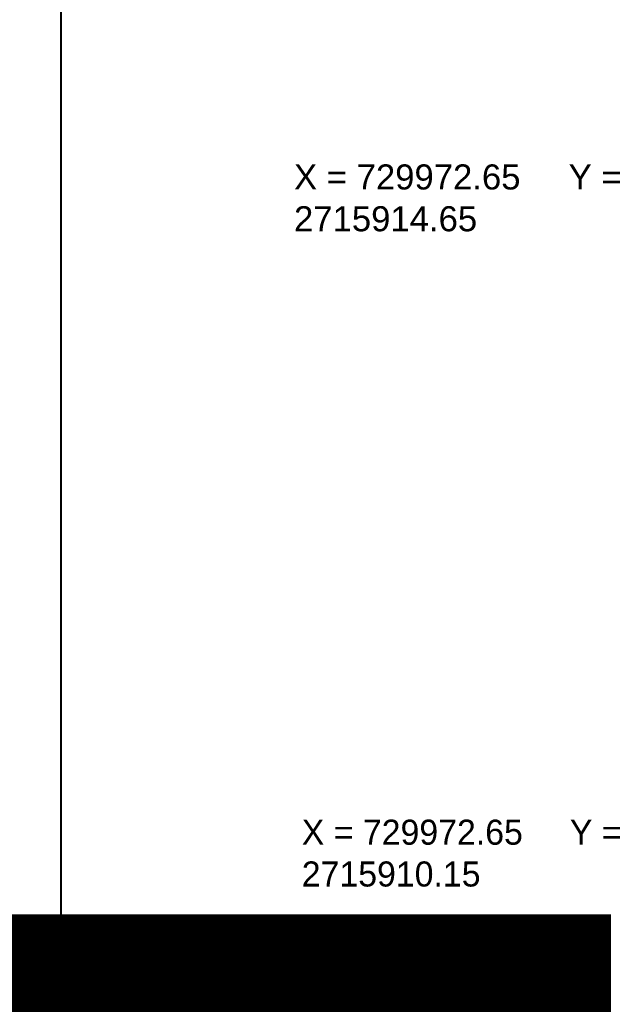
# Model space of a CAD drawing. Header units: inches. Extents: x 727810 to 1461440, y 2714588 to 5435005.
# Tile 200 of 233: x 729965.53 to 729971.34, y 2715907 to 2715916.82. Entities that reach past the tile are written whole.
import ezdxf

# ---------------------------------------------------------------- set-up
doc = ezdxf.new("R2010")
doc.units = ezdxf.units.IN
doc.header["$MEASUREMENT"] = 0
for name, color, linetype in [('Emvee', 3, 'Continuous'), ('Inverter Room', 7, 'Continuous'), ('SCB', 7, 'Continuous'), ('SMB Cable', 7, 'Continuous')]:
    doc.layers.add(name, color=color, linetype=linetype)
doc.styles.add('ROMANS', font='ROMANS.shx', dxfattribs={"height": 10})
doc.styles.get("Standard").update_dxf_attribs({"font": 'arial.ttf'})
doc.dimstyles.new('ROMANS$7', dxfattribs={"dimscale": 100, "dimtxt": 2.5, "dimasz": 2, "dimexe": 20, "dimexo": 20, "dimgap": 0.5, "dimtad": 1, "dimdec": 0, "dimrnd": 5, "dimzin": 0, "dimdsep": 46, "dimtxsty": 'ROMANS', "dimcen": 0.09, "dimdle": 20, "dimclrd": 256, "dimclre": 256, "dimclrt": 3, "dimadec": 0, "dimazin": 0, "dimtfac": 20, "dimtdec": 0, "dimtix": 1, "dimtmove": 2, "dimatfit": 3, "dimfxl": 1, "dimtolj": 1, "dimtzin": 0, "dimarcsym": 0})

msp = doc.modelspace()

# ---------------------------------------------------------------- linework, layer by layer
at = {"color": 3, "lineweight": 40}
msp.add_line((729965.93867, 2715907.03009, -0.296), (729965.93867, 2715934.02675, -0.296), dxfattribs=at)
at = {"layer": 'Emvee', "color": 3}
msp.add_line((730005.58441, 2715907.03009, -0.296), (729965.93867, 2715907.03009, -0.296), dxfattribs=at)
at = {"layer": 'SMB Cable', "color": 3, "const_width": 1}
msp.add_lwpolyline([(730084.17328, 2715742.02807), (730084.17328, 2715770.00592), (730051.63012, 2715770.00592), (730051.63012, 2715811.70746), (730020.55178, 2715811.70746), (730020.55178, 2715840.03076), (729988.69886, 2715840.03076), (729988.69886, 2715874.9534), (729956.01255, 2715874.9534), (729956.01255, 2715907.39985), (730021.03714, 2715907.39985), (730021.03714, 2715944.08328), (730021.34494, 2715942.48331), (730021.34494, 2715961.86788)], dxfattribs=at)

# ---------------------------------------------------------------- texts
at = {"layer": 'SCB', "color": 3, "lineweight": 40, "char_height": 0.25, "attachment_point": 1}
for s, insert, width in [('X = 729972.65     Y = 2715914.65', (729968.25794, 2715915.37641), 3.5441099), ('X = 729972.65     Y = 2715914.65', (729968.25794, 2715915.37641), 3.5441099), ('X = 729972.65     Y = 2715910.15', (729968.335, 2715908.84388), 3.4874099), ('X = 729972.65     Y = 2715910.15', (729968.335, 2715908.84388), 3.4874099)]:
    msp.add_mtext(s, dxfattribs=dict(at, insert=insert, width=width))

# ---------------------------------------------------------------- leaders
at = {"layer": 'Inverter Room', "ltscale": 0.5}
for points in [[(729921.17404, 2716080.99473, -0.00833), (729921.67571, 2716080.17659, -0.00833), (729922.00586, 2716080.18196, -0.00833)], [(729987.25058, 2715923.0474, -0.148), (729987.00986, 2715922.0644, -0.148), (729986.44326, 2715922.07205, -0.148)]]:
    msp.add_leader(points, dimstyle='ROMANS$7', override={"dimtxt": 150, "dimgap": 0.5, "dimtad": 0, "dimtfill": 1, "dimarcsym": 1}, dxfattribs=at)

doc.saveas('drawing.dxf')
